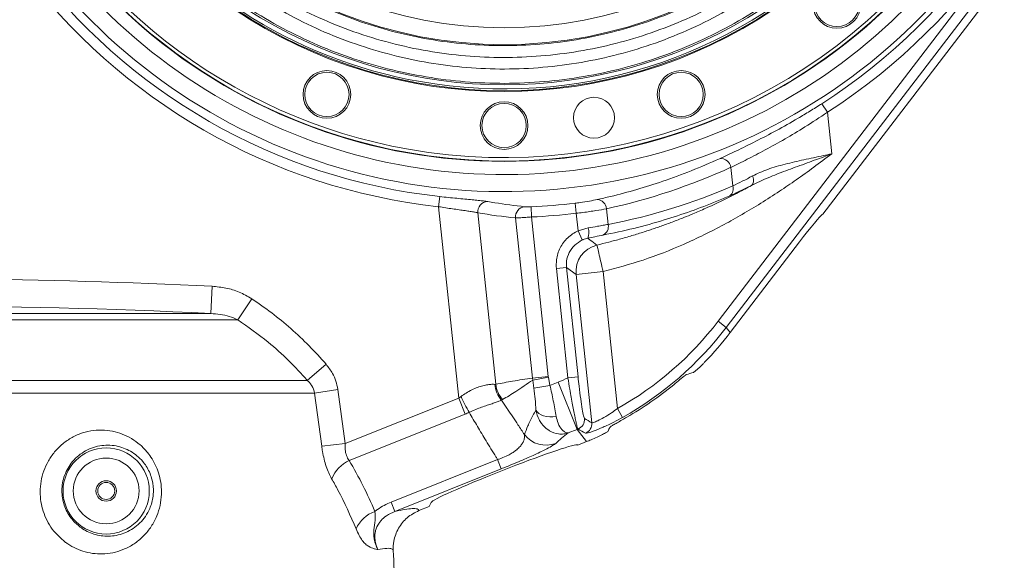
# Model space of a CAD drawing. Header units: millimetres. Extents: x 0 to 16820, y 0 to 11880.
# Tile 57 of 122: x 8027 to 8316, y 6860 to 7019. Entities that reach past the tile are written whole.
import ezdxf

# ---------------------------------------------------------------- set-up
doc = ezdxf.new("R2010")
doc.units = ezdxf.units.MM
doc.header["$LTSCALE"] = 20
doc.linetypes.add('PHANTOM', pattern=[12.7, 6.35, -1.27, 1.27, -1.27, 1.27, -1.27])
doc.styles.add('SLDTEXTSTYLE0', font='TXT', dxfattribs={"width": 0.605})
doc.dimstyles.new('SLDDIMSTYLE0', dxfattribs={"dimtxt": 140, "dimasz": 100, "dimexe": 0, "dimexo": 0.0625, "dimgap": 35, "dimtad": 1, "dimtoh": 1, "dimdec": 0, "dimrnd": 1e-09, "dimzin": 12, "dimdsep": 46, "dimtxsty": 'SLDTEXTSTYLE0', "dimsah": 1, "dimcen": 0.09, "dimadec": 0, "dimazin": 0, "dimtfac": 1, "dimtofl": 0, "dimtmove": 0, "dimatfit": 3, "dimfxl": 1, "dimfrac": 2, "dimtolj": 1, "dimtzin": 12, "dimarcsym": 0})
doc.dimstyles.new('SLDDIMSTYLE1', dxfattribs={"dimtxt": 140, "dimasz": 100, "dimexe": 0, "dimexo": 0.0625, "dimgap": 35, "dimtad": 1, "dimtoh": 1, "dimdec": 1, "dimrnd": 1e-09, "dimzin": 12, "dimdsep": 46, "dimtxsty": 'SLDTEXTSTYLE0', "dimsah": 1, "dimcen": 0.09, "dimadec": 0, "dimazin": 0, "dimtfac": 1, "dimtofl": 0, "dimtmove": 0, "dimatfit": 3, "dimfxl": 1, "dimfrac": 2, "dimtolj": 1, "dimtzin": 12, "dimarcsym": 0})

# ---------------------------------------------------------------- blocks, each defined once
blk = doc.blocks.new('*D12')
at = {"color": 7, "linetype": 'Continuous', "lineweight": 0}
for p, q in [((8169.5, 9516.47), (11047.1, 9516.47)), ((11017.1, 9516.47), (11017.1, 6644.47)), ((8318.2, 6644.47), (11047.1, 6644.47))]:
    blk.add_line(p, q, dxfattribs=at)
for points in [[(11017.1, 9516.47), (11002.1, 9416.47), (11032.1, 9416.47)], [(11017.1, 6644.47), (11032.1, 6744.47), (11002.1, 6744.47)]]:
    blk.add_solid(points, dxfattribs=at)
at = {"color": 7, "linetype": 'Continuous', "lineweight": 0, "insert": (10836.63, 7866.59), "char_height": 140, "attachment_point": 1, "rotation": 90, "style": 'SLDTEXTSTYLE0'}
blk.add_mtext('2872', dxfattribs=at)
blk = doc.blocks.new('*D14')
at = {"color": 7, "linetype": 'Continuous', "lineweight": 0}
for p, q in [((10546.5, 7139.47), (10546.5, 3974.47)), ((7994.5, 6320.77), (7994.5, 3974.47)), ((10546.5, 4004.47), (7994.5, 4004.47))]:
    blk.add_line(p, q, dxfattribs=at)
for points in [[(7994.5, 4004.47), (8094.5, 3989.47), (8094.5, 4019.47)], [(10546.5, 4004.47), (10446.5, 4019.47), (10446.5, 3989.47)]]:
    blk.add_solid(points, dxfattribs=at)
at = {"color": 7, "linetype": 'Continuous', "lineweight": 0, "insert": (9056.62, 4184.94), "char_height": 140, "attachment_point": 1, "style": 'SLDTEXTSTYLE0'}
blk.add_mtext('2552', dxfattribs=at)
blk = doc.blocks.new('*D17')
at = {"color": 7, "linetype": 'Continuous', "lineweight": 0}
for p, q in [((8674.68, 7139.47), (8674.68, 4374.47)), ((7994.5, 6320.77), (7994.5, 4374.47)), ((8674.68, 4404.47), (7994.5, 4404.47))]:
    blk.add_line(p, q, dxfattribs=at)
for points in [[(7994.5, 4404.47), (8094.5, 4389.47), (8094.5, 4419.47)], [(8674.68, 4404.47), (8574.68, 4419.47), (8574.68, 4389.47)]]:
    blk.add_solid(points, dxfattribs=at)
at = {"color": 7, "linetype": 'Continuous', "lineweight": 0, "insert": (8174.25, 4584.94), "char_height": 140, "attachment_point": 1, "style": 'SLDTEXTSTYLE0'}
blk.add_mtext('680', dxfattribs=at)

msp = doc.modelspace()

# ---------------------------------------------------------------- linework, layer by layer
at = {"color": 8, "linetype": 'Continuous', "lineweight": 0}
for p, q in [((8232.35, 6930.05), (8310.21, 7031.82)), ((8312.59, 7030), (8234.73, 6928.23)), ((8262.76, 6993.9), (8264.38, 6991.38)), ((8264.38, 6991.38), (8265.66, 6979.17)), ((8236.64, 6969.79), (8236.07, 6975.21)), ((8150.28, 6963.67), (8150.6, 6966.64)), ((8190.33, 6964.7), (8190.68, 6961.73)), ((8156.19, 6907.47), (8150.28, 6963.67)), ((8161.8, 6961.87), (8167.1, 6911.53)), ((8177.43, 6963.65), (8177.57, 6960.65)), ((8191.22, 6956.62), (8190.68, 6961.73)), ((8199.55, 6963.04), (8200.03, 6958.47)), ((8177.82, 6913.36), (8172.88, 6960.35)), ((8177.57, 6960.65), (8182.49, 6913.85)), ((8191.22, 6956.62), (8194.15, 6957.41)), ((8191.22, 6956.62), (8192.47, 6953.89)), ((8184.86, 6945.48), (8187.84, 6945.79)), ((8188.24, 6913.39), (8184.86, 6945.48)), ((8187.84, 6945.79), (8191.22, 6913.71)), ((8190.64, 6943.79), (8187.84, 6945.79)), ((8198.58, 6944.63), (8190.64, 6943.79)), ((8198.58, 6944.63), (8202.81, 6904.43)), ((8195.22, 6900.22), (8190.64, 6943.79)), ((8083.79, 6940.29), (8083.4, 6932.31)), ((8095.43, 6936.66), (8091.32, 6930.49)), ((8091.32, 6930.49), (7897.68, 6930.49)), ((7905.59, 6932.31), (8083.4, 6932.31)), ((8234.73, 6928.23), (8232.35, 6930.05)), ((8234.73, 6928.23), (8235.87, 6926.73)), ((8117.28, 6917.4), (8111.76, 6912.66)), ((8019.37, 6912.66), (8111.76, 6912.66)), ((8182.49, 6913.85), (8177.82, 6913.36)), ((8177.9, 6912.79), (8177.82, 6913.36)), ((8182.52, 6913.64), (8177.9, 6912.79)), ((8178.26, 6910.37), (8177.9, 6912.79)), ((8182.49, 6913.85), (8182.52, 6913.64)), ((8182.52, 6913.64), (8182.96, 6911.22)), ((8188.24, 6913.39), (8191.22, 6913.71)), ((8120.74, 6910.03), (8113.9, 6908.97)), ((8120.74, 6910.03), (8122.9, 6894.15)), ((8166.83, 6911.51), (8167.1, 6911.53)), ((8182.96, 6911.22), (8178.26, 6910.37)), ((8182.96, 6911.22), (8185.36, 6912.18)), ((8185.36, 6912.18), (8190.93, 6898.27)), ((8113.9, 6908.97), (8020.4, 6908.97)), ((8116, 6893.33), (8113.9, 6908.97)), ((8122.9, 6894.15), (8156.19, 6907.47)), ((8156.19, 6907.47), (8158.06, 6902.78)), ((8169.05, 6907.03), (8168.7, 6906.9)), ((8204.28, 6901.82), (8202.81, 6904.43)), ((8158.06, 6902.78), (8124.05, 6889.18)), ((8190.93, 6898.27), (8188.36, 6897.25)), ((8193.65, 6894.69), (8190.93, 6898.27)), ((8122.9, 6894.15), (8116, 6893.33)), ((8136.4, 6876.96), (8167.59, 6889.44)), ((8167.59, 6889.44), (8168.68, 6886.71)), ((8168.68, 6886.71), (8137.49, 6874.23)), ((8136.4, 6876.96), (8137.49, 6874.23))]:
    msp.add_line(p, q, dxfattribs=at)
at = {"color": 7, "linetype": 'Continuous', "lineweight": 0}
for p, q in [((8263.1, 6961.47), (8314.45, 7028.58)), ((8263.1, 6961.47), (8262.85, 6961.34)), ((8235.87, 6926.73), (8256.24, 6953.35)), ((8191.15, 6893.69), (8191.11, 6893.73)), ((8191.15, 6893.69), (8193.65, 6894.69)), ((8168.06, 6885.84), (8170.95, 6886.97)), ((8144.52, 6874.47), (8147.5, 6875.67)), ((8147.5, 6875.67), (8148.1, 6876.87))]:
    msp.add_line(p, q, dxfattribs=at)
at = {"color": 8, "linetype": 'Continuous', "lineweight": 0, "flags": 128}
msp.add_lwpolyline([(8184.79, 6902.08), (8183.85, 6901.97), (8182.9, 6901.96), (8181.98, 6902.07), (8181.12, 6902.27), (8180.35, 6902.57), (8179.71, 6902.95), (8179.2, 6903.41), (8178.85, 6903.92)], dxfattribs=at)
at = {"color": 7, "linetype": 'Continuous', "lineweight": 0}
for centre, radius in [((8267.2, 7023.03), 7), ((8267.2, 7023.03), 6.5), ((8117.51, 6996.63), 7), ((8117.51, 6996.63), 6.5), ((8221.48, 6996.63), 7), ((8221.48, 6996.63), 6.5), ((8169.5, 6987.47), 7), ((8169.5, 6987.47), 6.5), ((8195.89, 6989.78), 6), ((8052.73, 6880.22), 3), ((8052.73, 6880.22), 2.5)]:
    msp.add_circle(centre, radius, dxfattribs=at)
at = {"color": 8, "linetype": 'Continuous', "lineweight": 0}
for radius in [12.65, 9.65]:
    msp.add_circle((8052.73, 6880.22), radius, dxfattribs=at)
at = {"color": 7, "linetype": 'Continuous', "lineweight": 30}
for centre, radius, start, end in [((8169.5, 7139.47), 2377, 300, 180), ((8169.5, 7139.47), 505.19, 200.1488, 80.1488), ((8717, 6191.17), 1282, 142.84568, 300)]:
    msp.add_arc(centre, radius, start, end, dxfattribs=at)
at = {"color": 7, "linetype": 'PHANTOM', "lineweight": 30}
msp.add_arc((8169.5, 7139.47), 1568.22, 354.08007, 125.91993, dxfattribs=at)
at = {"color": 8, "linetype": 'Continuous', "lineweight": 0}
for centre, radius, start, end in [((8169.5, 7139.47), 175.88, 302.6485, 39.3428), ((8169.5, 7139.47), 172.88, 302.6485, 38.0167), ((8169.5, 7139.47), 171.37, 180, 37.3113), ((8169.5, 7139.47), 166.37, 145.2037, 0), ((8169.5, 7139.47), 128.25, 184.5054, 355.4946), ((8169.5, 7139.47), 123.26, 184.5054, 355.4946), ((8169.5, 7139.47), 176.85, 216.4999, 263.7608), ((8169.5, 7139.47), 173.85, 216.4999, 263.7608), ((8233.12, 6974.8), 2.98, 7.8201, 96.9515), ((8234.24, 6968.92), 2.55, 306.7468, 19.7497), ((8164.78, 6962.17), 2.99, 91.7926, 185.6784), ((8169.5, 7139.47), 176, 272.5844, 276.7973), ((8196.7, 6962.92), 2.85, 2.4901, 86.8032), ((8175.84, 6960.67), 2.99, 95.1587, 186.0685), ((8169.5, 7139.47), 179, 272.5844, 276.7973), ((8190.51, 6956.02), 3.89, 335.6238, 20.9928), ((8197.38, 6957.8), 2.73, 294.9451, 14.1347), ((8198.61, 6944.61), 8.01, 103.4948, 185.8432), ((7994.5, 5110.97), 1831.51, 87.2054, 91.85075), ((7994.5, 5110.97), 1823.51, 87.2054, 92.7946), ((8175.15, 6912.19), 8.35, 184.7093, 219.3728), ((8175.46, 6912.49), 8.42, 186.5674, 220.3914), ((8258.69, 6956.92), 112.99, 205.6924, 208.3298), ((8190.11, 6901.18), 3, 292.1271, 5.8692), ((8192.23, 6899.91), 3, 292.689, 5.8702), ((8181.8, 6901.66), 8, 217.8071, 291.1526), ((8128.56, 6879.69), 10.5, 115.3923, 156.8395), ((8134.79, 6865.25), 9.5, 109.5644, 156.2904)]:
    msp.add_arc(centre, radius, start, end, dxfattribs=at)
at = {"color": 7, "linetype": 'Continuous', "lineweight": 0}
for centre, radius, start, end in [((8169.5, 7139.47), 162.5, 147.3963, 32.6037), ((8169.5, 7139.47), 162.4, 147.4562, 260), ((8169.5, 7139.47), 161.4, 148.0656, 260), ((8169.5, 7139.47), 162.4, 260, 32.5438), ((8169.5, 7139.47), 161.4, 260, 31.9344), ((8169.5, 7139.47), 142, 168.2789, 11.7211), ((8169.5, 7139.47), 141.75, 168.8941, 11.1059), ((8169.5, 7139.47), 141.25, 170.2784, 260), ((8169.5, 7139.47), 141.25, 260, 9.7216), ((8169.5, 7139.47), 140, 177.9065, 2.0935), ((7610.23, 6839.47), 527.27, 0, 2.5345)]:
    msp.add_arc(centre, radius, start, end, dxfattribs=at)
at = {"color": 8, "linetype": 'Continuous', "lineweight": 0}
for centre, major_axis, ratio, start_param, end_param in [((8161.21, 7138.6), (179.01, 18.82), 0.998275, 4.822472, 5.036785), ((8167.98, 7126.62), (170.53, 17.92), 0.998275, 4.795851, 5.019839), ((8193.12, 7141.95), (183.55, 19.29), 0.989579, 4.438216, 4.498815), ((8155.25, 6989.13), (58.72, -77.39), 0.998526, 6.145462, 6.551429), ((8155.25, 6989.13), (-60.53, 79.77), 0.998614, 3.00387, 3.409837), ((8153.69, 6991.19), (51.46, -67.81), 0.998526, 6.014941, 6.051627), ((8153.51, 6932.9), (0.47, 26.35), 0.441883, 3.413838, 3.475221), ((8155.39, 6928.22), (6.14, 26.23), 0.705023, 3.599789, 3.661173), ((8120.29, 7039.44), (223.82, -181.54), 0.245144, 5.233374, 5.243195), ((8153.69, 6991.19), (-60.51, 79.74), 0.998967, 2.873348, 2.876749), ((8117.31, 7039.13), (226.6, -182.19), 0.251823, 5.237634, 5.247455)]:
    msp.add_ellipse(centre, major_axis=major_axis, ratio=ratio, start_param=start_param, end_param=end_param, dxfattribs=at)
at = {"color": 7, "linetype": 'Continuous', "lineweight": 0}
for centre, major_axis, ratio, start_param, end_param in [((8256.76, 6953.35), (6.13, 8), 0.041582, 0.084248, 1.602684), ((8156.39, 6987.64), (60.54, -79.78), 0.998526, 0.153158, 0.268244), ((8186.85, 6947.49), (108.22, 20.03), 0.36909, 4.983782, 5.004734), ((8155.6, 6988.68), (60.54, -79.78), 0.998526, 6.155673, 6.323238), ((8177.46, 6959.87), (31.57, 118.19), 0.344795, 4.253738, 4.264578), ((8156.39, 6987.64), (60.54, -79.78), 0.998526, 6.014941, 6.029771), ((8171.03, 6885.82), (20.1, 7.9), 0.050749, 0.016463, 1.554458), ((8167.99, 6884.63), (19.9, 7.83), 0.051242, 1.547044, 3.08504)]:
    msp.add_ellipse(centre, major_axis=major_axis, ratio=ratio, start_param=start_param, end_param=end_param, dxfattribs=at)
at = {"color": 8, "linetype": 'Continuous', "lineweight": 0}
for points, knots in [([(8044.52, 7106.91), (8045.54, 7103.42), (8047.58, 7096.44), (8051.75, 7086.34), (8056.68, 7076.61), (8062.42, 7067.34), (8068.94, 7058.61), (8076.17, 7050.44), (8084.06, 7042.91), (8092.56, 7036.06), (8101.63, 7029.96), (8111.2, 7024.63), (8121.19, 7020.12), (8131.49, 7016.47), (8142.06, 7013.72), (8152.81, 7011.87), (8163.68, 7010.92), (8174.55, 7010.88), (8185.36, 7011.76), (8196.03, 7013.54), (8206.52, 7016.19), (8216.75, 7019.69), (8226.63, 7024.05), (8236.12, 7029.22), (8245.15, 7035.14), (8253.67, 7041.81), (8261.61, 7049.2), (8268.93, 7057.25), (8275.55, 7065.89), (8281.54, 7075.22), (8286.76, 7085.23), (8291.23, 7095.86), (8293.39, 7103.23), (8294.47, 7106.91)], [0, 0, 0, 0, 0.032144, 0.064404, 0.096665, 0.12881, 0.16095, 0.193203, 0.225456, 0.257595, 0.289806, 0.322133, 0.354459, 0.386669, 0.418678, 0.450804, 0.482929, 0.514937, 0.546693, 0.578561, 0.610431, 0.642187, 0.673975, 0.705875, 0.737776, 0.769565, 0.801627, 0.833803, 0.865978, 0.898041, 0.932005, 0.966036, 1, 1, 1, 1]), ([(8304.13, 7105.08), (8303.08, 7101.29), (8300.97, 7093.71), (8296.6, 7082.73), (8291.41, 7072.14), (8285.33, 7062.03), (8278.41, 7052.49), (8270.7, 7043.56), (8262.27, 7035.3), (8253.18, 7027.79), (8243.47, 7021.09), (8233.22, 7015.23), (8222.51, 7010.25), (8211.46, 7006.21), (8200.14, 7003.15), (8188.63, 7001.05), (8176.98, 6999.92), (8165.34, 6999.77), (8153.77, 7000.62), (8142.35, 7002.41), (8131.12, 7005.14), (8120.16, 7008.78), (8109.57, 7013.34), (8099.37, 7018.77), (8089.66, 7025.01), (8080.48, 7032.04), (8071.89, 7039.86), (8063.95, 7048.41), (8056.75, 7057.59), (8049.97, 7067.88), (8043.88, 7079.34), (8038.57, 7091.94), (8036.1, 7100.7), (8034.87, 7105.08)], [0, 0, 0, 0, 0.032013, 0.06414, 0.096268, 0.128281, 0.160292, 0.192418, 0.224542, 0.256552, 0.288529, 0.320623, 0.352716, 0.384691, 0.416307, 0.448038, 0.479769, 0.511384, 0.54263, 0.573988, 0.605346, 0.636594, 0.667862, 0.69924, 0.730618, 0.761889, 0.79354, 0.825301, 0.857063, 0.888715, 0.925781, 0.962935, 1, 1, 1, 1]), ([(8039.7, 7105.91), (8040.89, 7101.68), (8043.27, 7093.2), (8048.38, 7081.01), (8054.25, 7069.91), (8060.79, 7059.96), (8067.73, 7051.07), (8075.39, 7042.8), (8083.66, 7035.22), (8092.52, 7028.41), (8101.88, 7022.37), (8111.71, 7017.12), (8121.93, 7012.7), (8132.49, 7009.18), (8143.32, 7006.54), (8154.33, 7004.79), (8165.49, 7003.97), (8176.72, 7004.12), (8187.95, 7005.22), (8199.05, 7007.25), (8209.96, 7010.21), (8220.61, 7014.12), (8230.94, 7018.95), (8240.83, 7024.62), (8250.19, 7031.1), (8258.95, 7038.38), (8267.08, 7046.38), (8274.51, 7055.02), (8281.18, 7064.25), (8287.04, 7074.03), (8292.04, 7084.29), (8296.25, 7094.92), (8298.28, 7102.25), (8299.29, 7105.91)], [0, 0, 0, 0, 0.037128, 0.074344, 0.111471, 0.143146, 0.174932, 0.206716, 0.238389, 0.269642, 0.301004, 0.332364, 0.363615, 0.394815, 0.426127, 0.457438, 0.488636, 0.5202, 0.55188, 0.583562, 0.615127, 0.647077, 0.679146, 0.711217, 0.74317, 0.775197, 0.807339, 0.839482, 0.871511, 0.903576, 0.935756, 0.967935, 1, 1, 1, 1]), ([(8297.37, 7105.91), (8296.57, 7103.11), (8294.96, 7097.46), (8291.84, 7089.21), (8288.19, 7081.11), (8283.65, 7072.67), (8278.09, 7063.94), (8271.38, 7055.13), (8263.86, 7046.81), (8255.73, 7039.23), (8247.02, 7032.37), (8237.85, 7026.32), (8228.09, 7020.97), (8217.97, 7016.5), (8207.51, 7012.89), (8196.85, 7010.17), (8185.87, 7008.33), (8174.8, 7007.42), (8163.67, 7007.44), (8152.62, 7008.39), (8141.55, 7010.29), (8130.73, 7013.11), (8120.21, 7016.83), (8110.05, 7021.4), (8100.19, 7026.88), (8090.88, 7033.17), (8082.17, 7040.18), (8074.13, 7047.85), (8066.68, 7056.26), (8060.01, 7065.23), (8054.14, 7074.69), (8049.1, 7084.6), (8044.8, 7095), (8042.69, 7102.27), (8041.63, 7105.91)], [0, 0, 0, 0, 0.025232, 0.050746, 0.076261, 0.102064, 0.13363, 0.165754, 0.197878, 0.230581, 0.261861, 0.29369, 0.325519, 0.357919, 0.389146, 0.42093, 0.452715, 0.48508, 0.516543, 0.548581, 0.580619, 0.613253, 0.644926, 0.676823, 0.709426, 0.742272, 0.773906, 0.806103, 0.8383, 0.87108, 0.90274, 0.934619, 0.967189, 1, 1, 1, 1]), ([(8232.76, 6977.76), (8234.35, 6978.5), (8237.6, 6980), (8243.31, 6982.79), (8249.43, 6985.99), (8254.81, 6989.02), (8259.28, 6991.7), (8261.6, 6993.16), (8262.76, 6993.9)], [0, 0, 0, 0, 0.193685, 0.393232, 0.585921, 0.783837, 0.891535, 1, 1, 1, 1]), ([(8264.38, 6991.38), (8262.19, 6989.92), (8258.05, 6987.16), (8251.88, 6983.48), (8246.16, 6980.29), (8240.71, 6977.47), (8237.64, 6975.97), (8236.07, 6975.21)], [0, 0, 0, 0, 0.217749, 0.411099, 0.60937, 0.801832, 1, 1, 1, 1]), ([(8265.66, 6979.17), (8263.91, 6977.85), (8260.48, 6975.26), (8255.36, 6971.6), (8250.19, 6968.08), (8244.91, 6964.68), (8239.5, 6961.42), (8232.01, 6957.24), (8222.39, 6952.54), (8210.54, 6947.83), (8202.52, 6945.68), (8198.58, 6944.63)], [0, 0, 0, 0, 0.086806, 0.169541, 0.248244, 0.333957, 0.417102, 0.497759, 0.672444, 0.839438, 1, 1, 1, 1]), ([(8265.66, 6979.17), (8265.65, 6979.17), (8265.51, 6979.12), (8264.74, 6978.83), (8262.12, 6977.85), (8257.72, 6976.24), (8252.23, 6974.25), (8246.96, 6972.2), (8243.69, 6970.72), (8242.12, 6969.89), (8242.12, 6969.89)], [0, 0, 0, 0, 0.002155, 0.016521, 0.094112, 0.323724, 0.555645, 0.77649, 0.999998, 1, 1, 1, 1]), ([(8242.44, 6972.7), (8243.88, 6973.38), (8246.81, 6974.75), (8251.95, 6976.18), (8257.48, 6977.45), (8262.11, 6978.41), (8264.86, 6979), (8265.65, 6979.17), (8265.66, 6979.17)], [0, 0, 0, 0, 0.219743, 0.445791, 0.673318, 0.905897, 0.998194, 1, 1, 1, 1]), ([(8196.86, 6965.76), (8198.15, 6966.06), (8202.02, 6966.93), (8208.44, 6968.65), (8216.36, 6971.15), (8224.49, 6974.12), (8230, 6976.55), (8232.76, 6977.76)], [0, 0, 0, 0, 0.105859, 0.317594, 0.529523, 0.764619, 1, 1, 1, 1]), ([(8236.64, 6969.79), (8237.55, 6970.21), (8239.37, 6971.07), (8241.41, 6972.15), (8242.44, 6972.7)], [0, 0, 0, 0, 0.496929, 1, 1, 1, 1]), ([(8242.44, 6972.7), (8242.53, 6972.4), (8242.71, 6971.8), (8242.72, 6970.97), (8242.54, 6970.28), (8242.26, 6970.02), (8242.12, 6969.89)], [0, 0, 0, 0, 0.25, 0.5, 0.75, 1, 1, 1, 1]), ([(8196.74, 6952.4), (8197.9, 6952.68), (8200.26, 6953.26), (8203.85, 6954.23), (8207.46, 6955.28), (8210.36, 6956.19), (8212.54, 6956.91), (8214.06, 6957.43), (8215.63, 6957.98), (8217.24, 6958.56), (8218.9, 6959.17), (8220.59, 6959.82), (8222.6, 6960.61), (8225.3, 6961.72), (8229.09, 6963.36), (8233.55, 6965.43), (8238.03, 6967.67), (8240.84, 6969.2), (8242.12, 6969.89)], [0, 0, 0, 0, 0.073043, 0.149168, 0.228382, 0.304349, 0.336232, 0.369202, 0.40326, 0.438407, 0.474642, 0.511967, 0.549713, 0.607379, 0.69192, 0.803341, 0.909974, 1, 1, 1, 1]), ([(8242.12, 6969.89), (8241.01, 6969.34), (8238.77, 6968.22), (8236.77, 6967.33), (8235.77, 6966.88)], [0, 0, 0, 0, 0.497033, 1, 1, 1, 1]), ([(8150.6, 6966.64), (8151.46, 6966.55), (8153.17, 6966.37), (8155.67, 6966.12), (8158.02, 6965.89), (8160.16, 6965.69), (8161.99, 6965.5), (8163.6, 6965.33), (8164.31, 6965.22), (8164.69, 6965.16)], [0, 0, 0, 0, 0.140423, 0.280841, 0.421834, 0.562829, 0.70307, 0.843315, 1, 1, 1, 1]), ([(8164.69, 6965.16), (8165.38, 6965.05), (8169.01, 6964.44), (8172.64, 6964), (8175.58, 6963.64)], [0, 0, 0, 0, 0.188821, 1, 1, 1, 1]), ([(8190.33, 6964.7), (8190.82, 6964.76), (8192.29, 6964.95), (8194.69, 6965.32), (8196.13, 6965.62), (8196.86, 6965.76)], [0, 0, 0, 0, 0.197918, 0.598034, 1, 1, 1, 1]), ([(8235.77, 6966.88), (8234.5, 6966.33), (8230.7, 6964.7), (8224.3, 6962.27), (8216.17, 6959.59), (8207.59, 6957.2), (8201.55, 6955.95), (8198.53, 6955.33)], [0, 0, 0, 0, 0.104442, 0.313346, 0.522473, 0.761081, 1, 1, 1, 1]), ([(8161.8, 6961.87), (8161.49, 6961.94), (8160.9, 6962.06), (8159.59, 6962.27), (8158.09, 6962.5), (8156.34, 6962.75), (8154.42, 6963.03), (8152.37, 6963.33), (8150.98, 6963.56), (8150.28, 6963.67)], [0, 0, 0, 0, 0.1548063, 0.2942298, 0.4336649, 0.5750648, 0.7164798, 0.8582336, 1, 1, 1, 1]), ([(8175.58, 6963.64), (8175.63, 6963.64), (8175.78, 6963.62), (8176.18, 6963.61), (8176.77, 6963.62), (8177.21, 6963.64), (8177.43, 6963.65)], [0, 0, 0, 0, 0.171708, 0.449526, 0.725235, 1, 1, 1, 1]), ([(8199.55, 6963.04), (8198.57, 6962.86), (8197.1, 6962.6), (8194.63, 6962.23), (8192.69, 6961.97), (8191.35, 6961.81), (8190.68, 6961.73)], [0, 0, 0, 0, 0.399952, 0.597898, 0.801613, 1, 1, 1, 1]), ([(8177.57, 6960.65), (8177.01, 6960.61), (8175.88, 6960.52), (8174.39, 6960.42), (8173.38, 6960.37), (8173.02, 6960.36), (8172.88, 6960.35)], [0, 0, 0, 0, 0.2765, 0.552747, 0.829554, 1, 1, 1, 1]), ([(8184.86, 6945.48), (8184.83, 6946.34), (8184.76, 6948.44), (8185.81, 6951.66), (8188, 6954.74), (8190.15, 6955.99), (8191.22, 6956.62)], [0, 0, 0, 0, 0.189127, 0.459312, 0.729661, 1, 1, 1, 1]), ([(8194.15, 6957.41), (8195.09, 6957.58), (8196.66, 6957.87), (8198.61, 6958.22), (8199.55, 6958.38), (8200.03, 6958.47)], [0, 0, 0, 0, 0.4279376, 0.7098728, 1, 1, 1, 1]), ([(8192.47, 6953.89), (8191.68, 6953.44), (8190.12, 6952.53), (8188.53, 6950.29), (8187.76, 6947.94), (8187.82, 6946.42), (8187.84, 6945.79)], [0, 0, 0, 0, 0.270337, 0.540614, 0.810788, 1, 1, 1, 1]), ([(8194.06, 6954.41), (8193.61, 6954.3), (8193.07, 6954.16), (8192.55, 6953.93), (8192.47, 6953.89)], [0, 0, 0, 0, 0.832049, 1, 1, 1, 1]), ([(8198.53, 6955.33), (8197.79, 6955.18), (8196.47, 6954.92), (8194.78, 6954.56), (8194.06, 6954.41)], [0, 0, 0, 0, 0.569941, 1, 1, 1, 1]), ([(8194.06, 6954.41), (8194.3, 6954.23), (8195.19, 6953.56), (8196.09, 6952.89), (8196.74, 6952.4)], [0, 0, 0, 0, 0.2682218, 1, 1, 1, 1]), ([(8083.79, 6940.29), (8085.17, 6940.16), (8087.87, 6939.9), (8091.85, 6938.72), (8094.22, 6937.35), (8095.43, 6936.66)], [0, 0, 0, 0, 0.33495, 0.661776, 1, 1, 1, 1]), ([(8095.43, 6936.66), (8097.41, 6935.29), (8101.37, 6932.54), (8106.99, 6927.9), (8112.36, 6922.9), (8115.64, 6919.23), (8117.28, 6917.4)], [0, 0, 0, 0, 0.247142, 0.495361, 0.747057, 1, 1, 1, 1]), ([(8091.32, 6930.49), (8090.51, 6930.84), (8088.87, 6931.55), (8086.19, 6932.12), (8084.35, 6932.24), (8083.4, 6932.31)], [0, 0, 0, 0, 0.320863, 0.649713, 1, 1, 1, 1]), ([(8111.76, 6912.66), (8109.96, 6914.63), (8106.35, 6918.59), (8099.59, 6924.67), (8094.36, 6928.35), (8091.32, 6930.49)], [0, 0, 0, 0, 0.29432, 0.590684, 1, 1, 1, 1]), ([(8117.28, 6917.4), (8117.94, 6916.53), (8119.09, 6915.02), (8120.22, 6912.48), (8120.56, 6910.85), (8120.74, 6910.03)], [0, 0, 0, 0, 0.39408, 0.692489, 1, 1, 1, 1]), ([(8113.9, 6908.97), (8113.67, 6909.7), (8113.42, 6910.53), (8112.64, 6911.74), (8112.17, 6912.23), (8111.76, 6912.66)], [0, 0, 0, 0, 0.518895, 0.589246, 1, 1, 1, 1]), ([(8167.1, 6911.53), (8168.73, 6911.85), (8172.29, 6912.54), (8175.87, 6913.07), (8177.82, 6913.36)], [0, 0, 0, 0, 0.457884, 1, 1, 1, 1]), ([(8177.9, 6912.79), (8176.21, 6911.62), (8173.11, 6909.46), (8170.32, 6907.8), (8169.05, 6907.03)], [0, 0, 0, 0, 0.543576, 1, 1, 1, 1]), ([(8191.24, 6898.4), (8191.19, 6898.47), (8191.1, 6898.61), (8190.89, 6899.31), (8190.63, 6900.37), (8190.33, 6901.77), (8189.99, 6903.49), (8189.61, 6905.47), (8189.21, 6907.68), (8188.75, 6910.33), (8188.42, 6912.28), (8188.24, 6913.39)], [0, 0, 0, 0, 0.10577, 0.211541, 0.317093, 0.422654, 0.528777, 0.634913, 0.743957, 0.853015, 1, 1, 1, 1]), ([(8191.22, 6913.71), (8191.31, 6912.79), (8191.56, 6910.54), (8191.99, 6907.16), (8192.44, 6904.12), (8192.84, 6902.01), (8193.01, 6901.66), (8193.1, 6901.49)], [0, 0, 0, 0, 0.148798, 0.367886, 0.579926, 0.789933, 1, 1, 1, 1]), ([(8156.88, 6907.94), (8157.37, 6908.29), (8158.4, 6909.02), (8160.05, 6909.92), (8161.72, 6910.66), (8163.32, 6911.16), (8164.74, 6911.45), (8165.96, 6911.55), (8166.54, 6911.52), (8166.83, 6911.51)], [0, 0, 0, 0, 0.132934, 0.278008, 0.422997, 0.567701, 0.712437, 0.856176, 1, 1, 1, 1]), ([(8178.85, 6903.92), (8178.79, 6904.99), (8178.68, 6906.97), (8178.39, 6909.3), (8178.26, 6910.37)], [0, 0, 0, 0, 0.5386636, 1, 1, 1, 1]), ([(8182.96, 6911.22), (8183.14, 6910.47), (8183.5, 6908.94), (8183.98, 6906.61), (8184.43, 6904.26), (8184.67, 6902.82), (8184.79, 6902.08)], [0, 0, 0, 0, 0.2323686, 0.4703863, 0.7312981, 1, 1, 1, 1]), ([(8168.7, 6906.9), (8168.48, 6906.78), (8168.05, 6906.55), (8167, 6906.18), (8165.68, 6905.74), (8164.17, 6905.25), (8162.5, 6904.66), (8160.84, 6904.02), (8159.75, 6903.53), (8159.24, 6903.3)], [0, 0, 0, 0, 0.1552873, 0.3104323, 0.4566293, 0.6027462, 0.740816, 0.8789271, 1, 1, 1, 1]), ([(8168.7, 6906.9), (8169.24, 6906.12), (8169.85, 6905.23), (8171.5, 6902.82), (8173.23, 6900.21), (8174.85, 6897.72), (8175.47, 6896.75)], [0, 0, 0, 0, 0.231915, 0.262934, 0.71383, 1, 1, 1, 1]), ([(8175.47, 6896.75), (8175.79, 6897.58), (8176.43, 6899.24), (8177.58, 6901.72), (8178.55, 6903.4), (8178.85, 6903.92)], [0, 0, 0, 0, 0.40586, 0.814235, 1, 1, 1, 1]), ([(8188.36, 6897.25), (8188.36, 6897.25), (8187.93, 6897.1), (8186.97, 6896.89), (8185.09, 6896.91), (8183.35, 6897.52), (8181.5, 6898.78), (8180.46, 6899.94), (8179.39, 6901.81), (8179.09, 6902.97), (8178.85, 6903.92)], [0, 0, 0, 0, 0.0013473, 0.1178923, 0.2531566, 0.4754582, 0.5520087, 0.7637758, 0.8055496, 1, 1, 1, 1]), ([(8195.22, 6900.22), (8195.35, 6900.22), (8195.6, 6900.22), (8196.95, 6900.79), (8198.81, 6901.77), (8200.88, 6903.03), (8202.22, 6904), (8202.81, 6904.43)], [0, 0, 0, 0, 0.201641, 0.404383, 0.611236, 0.829457, 1, 1, 1, 1]), ([(8167.59, 6889.44), (8167.44, 6889.69), (8166.3, 6891.53), (8164.33, 6894.77), (8161.7, 6899.14), (8160.05, 6901.93), (8159.24, 6903.3)], [0, 0, 0, 0, 0.054655, 0.399664, 0.70324, 1, 1, 1, 1]), ([(8184.79, 6902.08), (8184.96, 6901.4), (8185.36, 6899.79), (8186.33, 6898.35), (8187.23, 6897.52), (8187.82, 6897.26), (8188.16, 6897.23), (8188.29, 6897.24), (8188.33, 6897.24), (8188.35, 6897.25), (8188.36, 6897.25), (8188.36, 6897.25)], [0, 0, 0, 0, 0.211859, 0.497217, 0.687394, 0.877662, 0.955059, 0.983221, 0.993719, 0.998108, 1, 1, 1, 1]), ([(8204.28, 6901.82), (8203.42, 6901.35), (8201.47, 6900.28), (8198.51, 6898.89), (8195.84, 6897.8), (8193.93, 6897.16), (8193.57, 6897.15), (8193.39, 6897.14)], [0, 0, 0, 0, 0.167012, 0.383759, 0.591731, 0.79655, 1, 1, 1, 1]), ([(8040.61, 6865.28), (8039.46, 6866.28), (8037.58, 6867.91), (8035.65, 6870.86), (8034.42, 6873.52), (8033.64, 6876.35), (8033.3, 6879.3), (8033.44, 6882.33), (8034.1, 6885.41), (8035.3, 6888.36), (8037.04, 6891.14), (8039.27, 6893.57), (8041.95, 6895.6), (8044.95, 6897.06), (8048.15, 6897.94), (8051.4, 6898.18), (8054.53, 6897.85), (8057.48, 6896.99), (8060.2, 6895.66), (8062.71, 6893.85), (8064.71, 6891.79), (8066.27, 6889.6), (8067.44, 6887.37), (8068.35, 6884.82), (8068.89, 6882.08), (8069.02, 6879.06), (8068.61, 6875.93), (8067.61, 6872.72), (8066.01, 6869.71), (8063.86, 6867.03), (8061.29, 6864.85), (8058.47, 6863.23), (8055.46, 6862.18), (8052.46, 6861.7), (8049.47, 6861.74), (8046.63, 6862.25), (8043.93, 6863.23), (8041.95, 6864.3), (8040.89, 6865.07), (8040.61, 6865.28)], [0, 0, 0, 0, 0.039334, 0.064239, 0.089144, 0.113604, 0.138066, 0.16429, 0.190517, 0.21833, 0.246147, 0.275644, 0.305147, 0.33559, 0.36604, 0.395707, 0.425376, 0.452896, 0.48041, 0.50823, 0.536036, 0.556168, 0.578419, 0.600662, 0.624768, 0.648874, 0.677057, 0.705259, 0.736461, 0.767686, 0.798719, 0.829757, 0.858687, 0.887611, 0.914242, 0.940865, 0.965868, 0.990866, 1, 1, 1, 1]), ([(8167.59, 6889.44), (8167.75, 6889.49), (8168.62, 6889.78), (8169.8, 6890.26), (8171.14, 6890.93), (8172.17, 6891.54), (8172.85, 6892.04), (8173.56, 6892.62), (8174.25, 6893.28), (8175.05, 6894.36), (8175.55, 6895.56), (8175.5, 6896.35), (8175.47, 6896.75)], [0, 0, 0, 0, 0.0254551, 0.1396008, 0.1932584, 0.2749669, 0.3568631, 0.3700181, 0.4860817, 0.6024124, 0.8009966, 1, 1, 1, 1]), ([(8188.36, 6897.25), (8187.68, 6896.72), (8186.3, 6895.64), (8185.23, 6894.68), (8184.69, 6894.19)], [0, 0, 0, 0, 0.49049, 1, 1, 1, 1]), ([(8045.13, 6869.58), (8045.34, 6869.43), (8046.14, 6868.86), (8047.63, 6868.06), (8049.65, 6867.34), (8051.78, 6866.95), (8054.03, 6866.9), (8056.28, 6867.24), (8058.54, 6867.99), (8060.69, 6869.15), (8062.64, 6870.74), (8064.29, 6872.7), (8065.44, 6874.76), (8066.15, 6876.79), (8066.47, 6878.4), (8066.65, 6880.58), (8066.48, 6882.4), (8065.96, 6884.39), (8065.43, 6885.82), (8064.53, 6887.47), (8063.33, 6889.09), (8061.8, 6890.61), (8059.89, 6891.93), (8057.83, 6892.89), (8055.59, 6893.5), (8053.24, 6893.73), (8050.8, 6893.52), (8048.4, 6892.87), (8046.15, 6891.78), (8044.14, 6890.29), (8042.47, 6888.51), (8041.18, 6886.46), (8040.28, 6884.31), (8039.79, 6882.05), (8039.68, 6879.82), (8039.95, 6877.62), (8040.54, 6875.55), (8041.47, 6873.62), (8042.9, 6871.49), (8044.28, 6870.31), (8045.13, 6869.58)], [0, 0, 0, 0, 0.009009, 0.034106, 0.059218, 0.086671, 0.114138, 0.14442, 0.174709, 0.207087, 0.239451, 0.271176, 0.302852, 0.32444, 0.34601, 0.358033, 0.39738, 0.404182, 0.425789, 0.447413, 0.467364, 0.495571, 0.523809, 0.552377, 0.580956, 0.611902, 0.642844, 0.674154, 0.705449, 0.734954, 0.764442, 0.791436, 0.818415, 0.843316, 0.868209, 0.891814, 0.915417, 0.938587, 0.961762, 1, 1, 1, 1]), ([(8118.9, 6883.82), (8118.61, 6884.36), (8118.02, 6885.46), (8117.28, 6887.41), (8116.66, 6889.54), (8116.24, 6891.54), (8116.07, 6892.82), (8116, 6893.33)], [0, 0, 0, 0, 0.209897, 0.425766, 0.638096, 0.856218, 1, 1, 1, 1]), ([(8122.9, 6894.15), (8122.87, 6893.87), (8122.79, 6892.97), (8122.89, 6891.88), (8123.21, 6890.59), (8123.58, 6889.79), (8123.96, 6889.29), (8124.05, 6889.18)], [0, 0, 0, 0, 0.150497, 0.481213, 0.579891, 0.902626, 1, 1, 1, 1]), ([(8184.69, 6894.19), (8184.43, 6893.99), (8183.92, 6893.6), (8182.36, 6892.74), (8180.5, 6891.81), (8178.64, 6890.94), (8176.57, 6890.01), (8174.38, 6889.05), (8171.98, 6888.04), (8170.04, 6887.25), (8168.94, 6886.81), (8168.68, 6886.71)], [0, 0, 0, 0, 0.179069, 0.357823, 0.472386, 0.58682, 0.68268, 0.778463, 0.874756, 0.971039, 1, 1, 1, 1]), ([(8124.05, 6889.18), (8125.44, 6886.75), (8128.22, 6881.88), (8130.48, 6876.76), (8131.61, 6874.2)], [0, 0, 0, 0, 0.499254, 1, 1, 1, 1]), ([(8126.09, 6869.07), (8124.41, 6872.92), (8122.22, 6877.94), (8119.52, 6882.71), (8118.9, 6883.82)], [0, 0, 0, 0, 0.768328, 1, 1, 1, 1]), ([(8131.61, 6874.2), (8131.87, 6874.4), (8132.71, 6875.05), (8134.29, 6876.04), (8135.69, 6876.65), (8136.4, 6876.96)], [0, 0, 0, 0, 0.180315, 0.585334, 1, 1, 1, 1]), ([(8137.49, 6874.23), (8138.5, 6874.43), (8140.52, 6874.85), (8142.67, 6875.08), (8144.17, 6875.02), (8144.4, 6874.66), (8144.52, 6874.47)], [0, 0, 0, 0, 0.236597, 0.474531, 0.736355, 1, 1, 1, 1]), ([(8131.61, 6874.2), (8131.64, 6873.31), (8131.71, 6871.28), (8131.15, 6868.53), (8131.29, 6866.32), (8131.77, 6864.54), (8132.06, 6863.78), (8132.38, 6863.09), (8132.43, 6862.99), (8132.43, 6862.99)], [0, 0, 0, 0, 0.192605, 0.44088, 0.761821, 0.778522, 0.967444, 0.998233, 1, 1, 1, 1]), ([(8137.49, 6874.23), (8136.62, 6873.83), (8135.1, 6873.14), (8133.59, 6871.79), (8132.43, 6870.32), (8131.95, 6869.2), (8131.62, 6867.83), (8131.53, 6866.62), (8131.74, 6864.83), (8132.18, 6863.68), (8132.43, 6862.99)], [0, 0, 0, 0, 0.156298, 0.273234, 0.334295, 0.499969, 0.523657, 0.659477, 0.795678, 1, 1, 1, 1]), ([(8132.43, 6862.99), (8132.43, 6862.99), (8132.39, 6863), (8132.33, 6863.02), (8132.02, 6863.1), (8131.72, 6863.18), (8130.89, 6863.42), (8130.04, 6863.69), (8128.81, 6864.59), (8127.88, 6865.64), (8126.95, 6867.11), (8126.38, 6868.42), (8126.09, 6869.07)], [0, 0, 0, 0, 0.001274, 0.026719, 0.029313, 0.180527, 0.184842, 0.46036, 0.594332, 0.728094, 0.864055, 1, 1, 1, 1]), ([(8136.98, 6862.78), (8136.88, 6862.97), (8136.68, 6863.34), (8135.23, 6863.44), (8133.4, 6863.15), (8132.43, 6862.99)], [0, 0, 0, 0, 0.317326, 0.637009, 1, 1, 1, 1])]:
    msp.add_open_spline(points, degree=3, knots=knots, dxfattribs=at)
msp.add_open_spline([(8198.58, 6944.63), (8198.35, 6945.62), (8197.88, 6947.59), (8197.29, 6950.11), (8196.86, 6951.92), (8196.78, 6952.24), (8196.74, 6952.4)], degree=3, dxfattribs=at)
at = {"color": 7, "linetype": 'Continuous', "lineweight": 0}
for points, knots in [([(8225.12, 6915.02), (8225.18, 6915.05), (8225.29, 6915.12), (8225.78, 6915.53), (8226.6, 6916.26), (8227.54, 6917.16), (8228.16, 6917.8), (8228.37, 6918.01)], [0, 0, 0, 0, 0.149331, 0.297536, 0.529767, 0.845387, 1, 1, 1, 1]), ([(8219.28, 6911.38), (8219.9, 6911.9), (8220.88, 6912.71), (8222.01, 6913.64), (8222.62, 6914.13), (8222.9, 6914.34), (8222.96, 6914.37), (8222.98, 6914.38)], [0, 0, 0, 0, 0.398487, 0.632138, 0.806934, 0.937689, 1, 1, 1, 1]), ([(8200.52, 6898.88), (8200.59, 6898.95), (8200.72, 6899.08), (8201.52, 6899.57), (8202.69, 6900.24), (8204.08, 6901.04), (8205.07, 6901.6), (8205.51, 6901.86)], [0, 0, 0, 0, 0.192503, 0.384567, 0.588053, 0.814259, 1, 1, 1, 1]), ([(8195.02, 6895.25), (8195.63, 6895.51), (8196.85, 6896.04), (8198.44, 6896.82), (8199.56, 6897.44), (8199.97, 6897.71), (8200.01, 6897.77), (8200.02, 6897.78)], [0, 0, 0, 0, 0.245508, 0.491074, 0.732451, 0.95388, 1, 1, 1, 1]), ([(8144.52, 6874.47), (8143.31, 6873.85), (8140.91, 6872.6), (8138.34, 6869.35), (8137.1, 6865.95), (8136.94, 6863.7), (8136.98, 6862.8), (8136.98, 6862.78)], [0, 0, 0, 0, 0.272715, 0.545419, 0.818418, 0.995718, 1, 1, 1, 1])]:
    msp.add_open_spline(points, degree=3, knots=knots, dxfattribs=at)

# ---------------------------------------------------------------- dimensions: what is measured, and where the dimension line sits
dim = msp.add_linear_dim(base=(11017.1, 6644.47), p1=(8169.5, 9516.47), p2=(8318.2, 6644.47), angle=90, dimstyle='SLDDIMSTYLE1', dxfattribs=at)
dim.commit()
dim.dimension.update_dxf_attribs({"geometry": '*D12', "text_midpoint": (11017.1, 8080.47), "dimtype": 160})
for base, p1, dimstyle, picture, middle in [((7994.5, 4004.47), (10546.5, 7139.47), 'SLDDIMSTYLE1', '*D14', (9270.5, 4004.47)), ((7994.5, 4404.47), (8674.68, 7139.47), 'SLDDIMSTYLE0', '*D17', (8334.59, 4404.47))]:
    dim = msp.add_linear_dim(base=base, p1=p1, p2=(7994.5, 6320.77), dimstyle=dimstyle, dxfattribs=at)
    dim.commit()
    dim.dimension.update_dxf_attribs({"geometry": picture, "text_midpoint": middle, "dimtype": 160})

doc.saveas('drawing.dxf')
